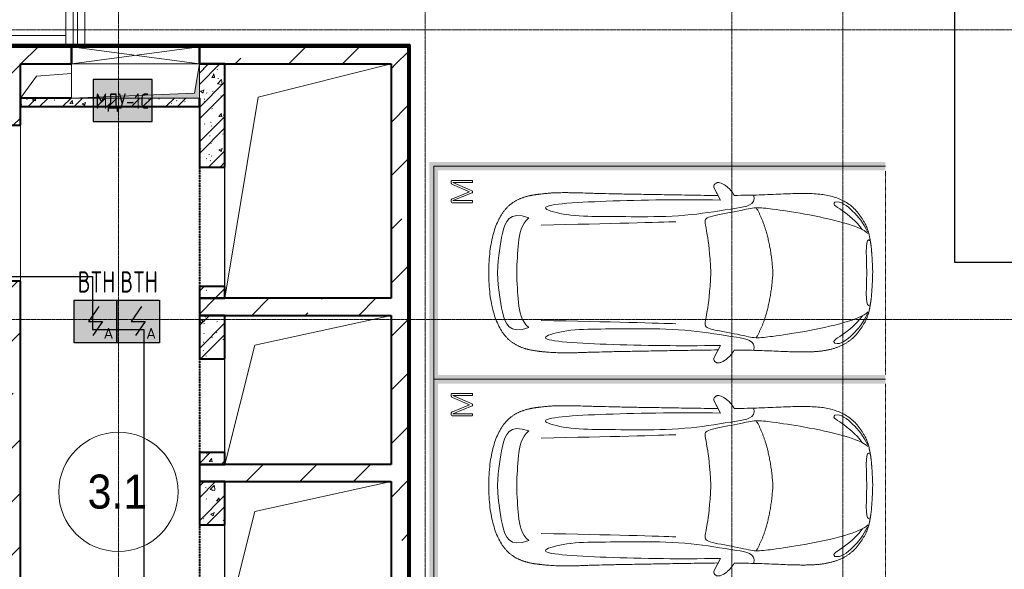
# Model space of a CAD drawing. Header units: millimetres. Extents: x -135639 to 224623, y -383017 to -59102.
# Tile 71 of 256: x 44236 to 55790, y -290446 to -283997. Entities that reach past the tile are written whole.
import ezdxf
from ezdxf.enums import TextEntityAlignment as Align

# ---------------------------------------------------------------- set-up
doc = ezdxf.new("R2010")
doc.units = ezdxf.units.MM
for name, pattern in [('CONTINOUS', [0]), ('Линия сетки', [25, 20, -2.5, 0, -2.5]), ('Невидимые', [5, 3, -2]), ('Штрих_3_1_5_', [4.5, 3, -1.5]), ('Штрих_3_3_', [6, 3, -3]), ('Штриховая_ш3 п1_5', [4.5, 3, -1.5])]:
    doc.linetypes.add(name, pattern=pattern)
for name, color, linetype, lineweight in [('A-000-M_MASS', 7, 'Continuous', 18), ('A-000-MH_MASS', 7, 'Невидимые', 18), ('A-010-A_ROOM', 7, 'Continuous', 20), ('A-200-M_WALL', 7, 'Continuous', 18), ('A-200-M_WALL_EXT', 7, 'Continuous', 18), ('A-200-M_WALL_INT', 7, 'Continuous', 18), ('A-200-M_WALL_PAT', 7, 'Continuous', 40), ('A-314-M_WINDOW', 7, 'Continuous', 18), ('A-325-M_DOOR', 7, 'Continuous', 18), ('A-325-M_DOOR_OPENING', 7, 'Continuous', 18), ('C-953-M_PARKING', 7, 'Continuous', 18), ('C-953-MH_PARKING', 7, 'Невидимые', 18), ('M-567-M_MECH_EQP', 7, 'Continuous', 18), ('Z-030-M_GRID', 7, 'Continuous', 9), ('Z-060-M_DETAIL', 7, 'Continuous', 18), ('Арматура воздуховодов', 7, 'Continuous', 18), ('ОС', 5, 'Continuous', 25), ('ПС', 7, 'Continuous', 40), ('СС-011-ПОЖ-СИГНАЛИЗАЦИЯ', 1, 'Continuous', 30)]:
    doc.layers.add(name, color=color, linetype=linetype, lineweight=lineweight)
doc.layers.add('A-010-M_ROOM_SEPARATION', color=4, linetype='Штриховая_ш3 п1_5', lineweight=40, true_color=0x00ffff)
doc.layers.add('ССПС', color=5, linetype='Continuous')
doc.styles.add('1111', font='isocpeur.ttf')
doc.styles.add('Arial_2', font='arial.ttf', dxfattribs={"width": 0.9, "height": 400})
pattern_1 = [(50, (0, 0), (437.2423, -38.2536), [45.72, -502.92]), (355, (0, 0), (-84.5828, 458.5367), [36.576, -402.336]), (100.451, (36.44, -3.2), (352.662, 420.2802), [38.856, -427.416]), (46.184, (0, 121.9), (650.59, -100.9033), [68.58, -754.38]), (96.636, (54.2, 113.5), (569.766, 593.8263), [58.284, -641.125]), (351.184, (0, 121.9), (569.7716, 593.8214), [54.864, -603.504]), (21, (60.96, 91.44), (363.875, -245.4366), [45.72, -502.92]), (326, (60.96, 91.44), (148.3253, 442.0518), [36.576, -402.336]), (71.451, (91.3, 71), (512.201, 196.6115), [38.856, -427.416]), (37.5, (0, 0), (7.41278, 202.9318), [6.706, -390.754, 6.706, -401.726, -403.86]), (37.5, (0, 0), (7.41278, 202.9318), [-805.891, 6.706, -397.154]), (7.5, (0, 0), (160.36715, 240.43305), [6.706, -226.162, 6.706, -381.61, -153.924]), (7.5, (0, 0), (160.36715, 240.43305), [-621.182, 6.706, -147.218]), (327.5, (-135.94, 0), (325.41783, -13.7491), [6.706, -145.694, 6.706, -468.782, -630.936]), (327.5, (-135.94, 0), (325.41783, -13.7491), [-627.888, 6.706, -624.23]), (317.5, (-196.9, 0), (355.51, 61.0244), [6.706, -191.414, 6.706, -309.067, -448.056]), (317.5, (-196.9, 0), (355.51, 61.0244), [-513.893, 6.706, -441.35])]
pattern_2 = [(45, (0, 0), (-202.0558, 202.0558), []), (45, (134.7, 0), (-202.0558, 202.0558), [])]
pattern_3 = [(0, (0, 0), (812.8, 203.2), [67.056, -542.544, 67.056, -542.544, -3251.2]), (0, (0, 0), (812.8, 203.2), [-1219.2, 67.056, -1152.144, 67.056, -542.544, -1422.4]), (0, (0, 0), (812.8, 203.2), [-3048, 67.056, -339.344, 67.056, -948.944]), (120, (304.8, 101.6), (-582.37636, 602.30545), [67.056, -542.544, 67.056, -542.544, -3251.2]), (120, (304.8, 101.6), (-582.37636, 602.30545), [-1219.2, 67.056, -1152.144, 67.056, -542.544, -1422.4]), (120, (304.8, 101.6), (-582.37636, 602.30545), [-3048, 67.056, -339.344, 67.056, -948.944]), (240, (406.4, 508), (-230.42364, -805.50545), [67.056, -542.544, 67.056, -542.544, -3251.2]), (240, (406.4, 508), (-230.42364, -805.50545), [-1219.2, 67.056, -1152.144, 67.056, -542.544, -1422.4]), (240, (406.4, 508), (-230.42364, -805.50545), [-3048, 67.056, -339.344, 67.056, -948.944])]
pattern_4 = [(45, (0, 0), (-628.618, 628.618), []), (45, (628.6, 0), (-628.618, 628.618), [1111.25, -222.25, 6.706, -215.544])]

# ---------------------------------------------------------------- blocks, each defined once
blk = doc.blocks.new('A_PAR_Parking - M-V4-B2_-11_400_')
at = {"layer": 'C-953-M_PARKING', "true_color": 0xf7f9fb}
blk.add_hatch(color=7, dxfattribs=at).paths.add_polyline_path([(-1300, -2580), (-1300, -2650), (-1200, -2650), (-1200, 2600), (1200, 2600), (1200, -2650), (1300, -2650), (1300, 2700), (-1300, 2700), (-1300, -1886)])
at = {"layer": 'A-000-M_MASS', "color": 253, "true_color": 0xaaaaaa}
for p, q in [((-853, -717), (-993, -639)), ((-906, -687), (-993, -639)), ((853, -717), (993, -639)), ((993, -639), (906, -687))]:
    blk.add_line(p, q, dxfattribs=at)
for centre, start, end in [((-1010, -678), 66.0695, 136.5816), ((1010, -678), 43.4184, 113.9305)]:
    blk.add_arc(centre, 42.2, start, end, dxfattribs=at)
for points, knots in [([(0, 2004), (-45, 2004), (-132, 2001), (-252, 1991), (-362, 1974), (-495, 1942), (-607, 1900), (-686, 1853), (-726, 1824), (-753, 1802), (-774, 1782), (-789, 1766), (-799, 1753), (-809, 1740), (-819, 1727), (-828, 1714), (-836, 1701), (-844, 1688), (-851, 1674), (-858, 1661), (-864, 1647), (-870, 1634), (-876, 1620), (-881, 1606), (-885, 1592), (-890, 1578), (-894, 1565), (-897, 1551), (-901, 1537), (-904, 1524), (-907, 1510), (-909, 1497), (-912, 1483), (-914, 1470), (-916, 1457), (-918, 1444), (-919, 1432), (-921, 1419), (-923, 1403), (-925, 1383), (-928, 1361), (-930, 1339), (-932, 1318), (-934, 1290), (-936, 1257), (-938, 1218), (-939, 1179), (-940, 1139), (-940, 1097), (-940, 1053), (-939, 1007), (-938, 956), (-936, 902), (-934, 844), (-932, 780), (-930, 688), (-926, 559), (-923, 376), (-919, 163), (-915, -82), (-911, -315), (-908, -521), (-907, -631), (-906, -687)], [0, 0, 0, 0, 0.02381, 0.047619, 0.071429, 0.095238, 0.142857, 0.166667, 0.178571, 0.190476, 0.202381, 0.208333, 0.214286, 0.220238, 0.22619, 0.232143, 0.238095, 0.244048, 0.25, 0.255952, 0.261905, 0.267857, 0.27381, 0.279762, 0.285714, 0.291667, 0.297619, 0.303571, 0.309524, 0.315476, 0.321429, 0.327381, 0.333333, 0.339286, 0.345238, 0.35119, 0.357143, 0.363095, 0.369048, 0.380952, 0.392857, 0.404762, 0.416667, 0.428571, 0.452381, 0.47619, 0.5, 0.52381, 0.547619, 0.571429, 0.595238, 0.619048, 0.642857, 0.666667, 0.690476, 0.714286, 0.761905, 0.809524, 0.857143, 0.904762, 0.952381, 0.97619, 1, 1, 1, 1]), ([(906, -687), (907, -631), (908, -521), (911, -367), (913, -222), (916, -41), (919, 163), (923, 376), (926, 559), (930, 688), (932, 780), (935, 865), (938, 958), (939, 1039), (940, 1097), (940, 1139), (939, 1179), (938, 1218), (937, 1250), (935, 1277), (933, 1304), (930, 1332), (928, 1361), (925, 1383), (923, 1403), (921, 1419), (919, 1432), (918, 1444), (916, 1457), (914, 1470), (912, 1483), (909, 1497), (907, 1510), (904, 1524), (901, 1537), (897, 1551), (894, 1565), (890, 1578), (885, 1592), (881, 1606), (876, 1620), (870, 1634), (864, 1647), (858, 1661), (851, 1674), (844, 1688), (836, 1701), (828, 1714), (819, 1727), (809, 1740), (799, 1753), (789, 1766), (774, 1782), (753, 1802), (726, 1824), (686, 1853), (630, 1886), (551, 1921), (462, 1950), (362, 1974), (252, 1991), (132, 2001), (45, 2004), (0, 2004)], [0, 0, 0, 0, 0.02381, 0.047619, 0.071429, 0.095238, 0.142857, 0.190476, 0.238095, 0.285714, 0.309524, 0.333333, 0.380952, 0.428571, 0.452381, 0.47619, 0.5, 0.52381, 0.547619, 0.559524, 0.571429, 0.595238, 0.607143, 0.619048, 0.630952, 0.636905, 0.642857, 0.64881, 0.654762, 0.660714, 0.666667, 0.672619, 0.678571, 0.684524, 0.690476, 0.696429, 0.702381, 0.708333, 0.714286, 0.720238, 0.72619, 0.732143, 0.738095, 0.744048, 0.75, 0.755952, 0.761905, 0.767857, 0.77381, 0.779762, 0.785714, 0.791667, 0.797619, 0.809524, 0.821429, 0.833333, 0.857143, 0.880952, 0.904762, 0.928571, 0.952381, 0.97619, 1, 1, 1, 1]), ([(-643, 1535), (-732, 1765), (-468, 1855), (-203, 1891), (-2, 1902)], [0, 0, 0, 0, 0.867049, 1.684227, 1.684227, 1.684227, 1.684227]), ([(643, 1535), (732, 1765), (468, 1855), (203, 1891), (2, 1902)], [0, 0, 0, 0, 0.867049, 1.684227, 1.684227, 1.684227, 1.684227]), ([(-643, 1535), (-570, 1622), (-349, 1664), (-124, 1672), (-2, 1676)], [0, 0, 0, 0, 0.616728, 1.242165, 1.242165, 1.242165, 1.242165]), ([(643, 1535), (570, 1622), (349, 1664), (124, 1672), (2, 1676)], [0, 0, 0, 0, 0.616728, 1.242165, 1.242165, 1.242165, 1.242165]), ([(-908, -1106), (-792, -1130), (-753, -859), (-663, -332), (-655, 196), (-661, 684), (-663, 1068), (-764, 1443), (-817, 1157), (-842, 605), (-857, 17), (-857, -454), (-853, -717)], [0, 0, 0, 0, 1.013953, 2.476159, 4.172855, 5.704608, 7.082231, 8.244161, 9.589947, 11.154659, 12.917121, 14.362976, 14.362976, 14.362976, 14.362976]), ([(908, -1106), (792, -1130), (753, -859), (663, -332), (655, 196), (661, 684), (663, 1068), (764, 1443), (817, 1157), (842, 605), (857, 17), (857, -454), (853, -717)], [0, 0, 0, 0, 1.013953, 2.476159, 4.172855, 5.704608, 7.082231, 8.244161, 9.589947, 11.154659, 12.917121, 14.362976, 14.362976, 14.362976, 14.362976]), ([(-459, -2446), (-508, -2398), (-601, -2147), (-696, -1684), (-744, -1354), (-774, -1106), (-734, -996), (-660, -552), (-618, -522), (-447, -565), (-234, -590), (-2, -602)], [0, 0, 0, 0, 0.884172, 2.058368, 3.212407, 3.977765, 4.871213, 5.547774, 6.288901, 6.772879, 7.454401, 7.454401, 7.454401, 7.454401]), ([(459, -2446), (508, -2398), (601, -2147), (696, -1684), (744, -1354), (774, -1106), (734, -996), (660, -552), (618, -522), (447, -565), (234, -590), (2, -602)], [0, 0, 0, 0, 0.884172, 2.058368, 3.212407, 3.977765, 4.871213, 5.547774, 6.288901, 6.772879, 7.454401, 7.454401, 7.454401, 7.454401]), ([(-1041, -649), (-1045, -652), (-1050, -658), (-1054, -666), (-1056, -673), (-1058, -680), (-1059, -690), (-1057, -703), (-1053, -719), (-1043, -742), (-1026, -771), (-1000, -803), (-971, -832), (-944, -853), (-923, -867), (-913, -873), (-908, -876)], [0, 0, 0, 0, 0.066667, 0.1, 0.133333, 0.166667, 0.2, 0.266667, 0.333333, 0.4, 0.533333, 0.65, 0.766667, 0.883333, 0.941667, 1, 1, 1, 1]), ([(908, -876), (914, -873), (926, -866), (944, -853), (962, -839), (985, -818), (1011, -790), (1036, -756), (1052, -723), (1058, -702), (1058, -688), (1058, -682), (1057, -675), (1055, -669), (1053, -664), (1049, -657), (1044, -652), (1041, -649)], [0, 0, 0, 0, 0.066667, 0.133333, 0.2, 0.266667, 0.4, 0.533333, 0.65, 0.766667, 0.795833, 0.825, 0.854167, 0.883333, 0.9125, 0.941667, 1, 1, 1, 1]), ([(-908, -876), (-908, -970), (-911, -1145), (-919, -1337), (-925, -1476), (-928, -1559), (-929, -1622), (-930, -1660), (-930, -1690), (-930, -1713), (-929, -1734), (-929, -1756), (-928, -1777), (-927, -1805), (-925, -1840), (-921, -1880), (-916, -1919), (-910, -1957), (-902, -1994), (-893, -2030), (-882, -2065), (-870, -2099), (-856, -2133), (-840, -2165), (-821, -2196), (-801, -2225), (-772, -2263), (-729, -2308), (-668, -2356), (-604, -2396), (-554, -2423), (-519, -2438), (-496, -2446), (-474, -2453), (-452, -2458), (-432, -2462), (-414, -2466), (-402, -2468), (-391, -2470), (-383, -2471), (-376, -2473), (-370, -2474), (-365, -2475), (-360, -2475), (-354, -2476), (-349, -2477), (-343, -2478), (-337, -2479), (-328, -2480), (-318, -2481), (-305, -2483), (-293, -2484), (-280, -2486), (-266, -2487), (-251, -2488), (-235, -2489), (-218, -2491), (-199, -2492), (-179, -2493), (-158, -2495), (-135, -2496), (-111, -2497), (-86, -2498), (-50, -2499), (-20, -2500), (1, -2501)], [0, 0, 0, 0, 0.081633, 0.163265, 0.204082, 0.244898, 0.265306, 0.285714, 0.295918, 0.306122, 0.316327, 0.326531, 0.336735, 0.346939, 0.367347, 0.387755, 0.408163, 0.428571, 0.44898, 0.469388, 0.489796, 0.510204, 0.530612, 0.55102, 0.571429, 0.591837, 0.612245, 0.653061, 0.693878, 0.734694, 0.77551, 0.795918, 0.816327, 0.836735, 0.857143, 0.877551, 0.887755, 0.897959, 0.903061, 0.908163, 0.913265, 0.915816, 0.918367, 0.920918, 0.923469, 0.92602, 0.928571, 0.931122, 0.933673, 0.938776, 0.942602, 0.946429, 0.950255, 0.954082, 0.957908, 0.961735, 0.965561, 0.969388, 0.973214, 0.977041, 0.980867, 0.984694, 0.98852, 0.992347, 1, 1, 1, 1]), ([(1, -2501), (15, -2501), (42, -2500), (79, -2498), (108, -2497), (129, -2496), (145, -2495), (160, -2494), (174, -2494), (188, -2493), (205, -2492), (221, -2490), (237, -2489), (247, -2488), (258, -2488), (268, -2487), (277, -2486), (289, -2485), (303, -2483), (316, -2482), (325, -2480), (332, -2479), (338, -2479), (345, -2478), (350, -2477), (358, -2476), (365, -2474), (371, -2473), (377, -2472), (385, -2471), (393, -2469), (403, -2467), (416, -2465), (429, -2463), (442, -2460), (454, -2458), (465, -2455), (476, -2452), (487, -2449), (501, -2445), (521, -2437), (547, -2426), (575, -2412), (606, -2395), (637, -2376), (679, -2347), (730, -2307), (781, -2254), (824, -2196), (858, -2133), (884, -2065), (911, -1970), (929, -1835), (932, -1681), (928, -1539), (922, -1387), (912, -1177), (908, -982), (908, -876)], [0, 0, 0, 0, 0.005102, 0.010204, 0.015306, 0.017857, 0.020408, 0.022959, 0.02551, 0.028061, 0.030612, 0.035714, 0.038265, 0.040816, 0.043367, 0.045918, 0.048469, 0.05102, 0.056122, 0.061224, 0.063776, 0.066327, 0.068878, 0.071429, 0.07398, 0.076531, 0.081633, 0.084184, 0.086735, 0.091837, 0.096939, 0.102041, 0.112245, 0.122449, 0.132653, 0.142857, 0.153061, 0.163265, 0.173469, 0.183673, 0.204082, 0.22449, 0.244898, 0.265306, 0.285714, 0.306122, 0.346939, 0.387755, 0.428571, 0.469388, 0.510204, 0.55102, 0.632653, 0.72449, 0.770408, 0.816327, 0.908163, 1, 1, 1, 1]), ([(-480, -2441), (-586, -2392), (-719, -2283), (-847, -2128), (-828, -2057)], [0, 0, 0, 0, 0.53668, 1.024735, 1.024735, 1.024735, 1.024735]), ([(-828, -2057), (-803, -2016), (-728, -2173), (-566, -2339), (-505, -2381)], [0, 0, 0, 0, 0.497572, 1.022643, 1.022643, 1.022643, 1.022643]), ([(480, -2441), (586, -2392), (719, -2283), (847, -2128), (828, -2057)], [0, 0, 0, 0, 0.53668, 1.024735, 1.024735, 1.024735, 1.024735]), ([(828, -2057), (803, -2016), (728, -2173), (566, -2339), (505, -2381)], [0, 0, 0, 0, 0.497572, 1.022643, 1.022643, 1.022643, 1.022643])]:
    blk.add_open_spline(points, degree=3, knots=knots, dxfattribs=at)
for points, degree in [([(-599, -190), (-592, -24), (-575, 588), (-560, 1389)], 3), ([(599, -190), (592, -24), (575, 588), (560, 1389)], 3), ([(-2, -1330), (-478, -1299), (-762, -1135)], 2), ([(2, -1330), (478, -1299), (762, -1135)], 2), ([(-376, -2470), (-425, -2412), (-257, -2425), (-2, -2432)], 3), ([(376, -2470), (425, -2412), (257, -2425), (2, -2432)], 3)]:
    blk.add_open_spline(points, degree=degree, dxfattribs=at)
at = {"layer": 'C-953-M_PARKING', "color": 253, "true_color": 0xaaaaaa}
for p, q in [((1250, 2650), (-1250, 2650)), ((-1250, 2650), (-1250, -2650)), ((1250, -2650), (1250, 2650)), ((826, 2443), (822, 2434)), ((822, 2434), (822, 2200)), ((833, 2446), (826, 2443)), ((846, 2446), (833, 2446)), ((855, 2445), (846, 2446)), ((861, 2442), (855, 2445)), ((866, 2437), (861, 2442)), ((869, 2430), (866, 2437)), ((950, 2232), (869, 2430)), ((1037, 2429), (950, 2232)), ((1041, 2437), (1037, 2429)), ((1046, 2442), (1041, 2437)), ((1051, 2445), (1046, 2442)), ((1058, 2446), (1051, 2445)), ((1072, 2446), (1058, 2446)), ((1075, 2445), (1072, 2446)), ((1072, 2446), (1075, 2445)), ((1079, 2443), (1075, 2445)), ((1075, 2445), (1079, 2443)), ((1082, 2440), (1079, 2443)), ((1079, 2443), (1082, 2440)), ((1083, 2434), (1082, 2440)), ((1083, 2200), (1083, 2434)), ((846, 2200), (846, 2425)), ((846, 2425), (938, 2199)), ((960, 2199), (1059, 2425)), ((1059, 2425), (1059, 2200)), ((822, 2200), (823, 2198)), ((823, 2198), (825, 2196)), ((825, 2196), (823, 2198)), ((825, 2196), (828, 2195)), ((828, 2195), (825, 2196)), ((828, 2195), (834, 2195)), ((834, 2195), (840, 2195)), ((840, 2195), (844, 2196)), ((844, 2196), (840, 2195)), ((844, 2196), (846, 2198)), ((846, 2198), (844, 2196)), ((846, 2198), (846, 2200)), ((938, 2199), (939, 2197)), ((939, 2197), (938, 2199)), ((939, 2197), (941, 2196)), ((941, 2196), (939, 2197)), ((941, 2196), (944, 2195)), ((944, 2195), (941, 2196)), ((944, 2195), (949, 2195)), ((949, 2195), (944, 2195)), ((949, 2195), (953, 2195)), ((953, 2195), (949, 2195)), ((953, 2195), (956, 2196)), ((956, 2196), (953, 2195)), ((956, 2196), (958, 2197)), ((958, 2197), (956, 2196)), ((958, 2197), (960, 2199)), ((960, 2199), (958, 2197)), ((1059, 2200), (1059, 2198)), ((1059, 2198), (1061, 2196)), ((1061, 2196), (1059, 2198)), ((1061, 2196), (1065, 2195)), ((1065, 2195), (1061, 2196)), ((1065, 2195), (1070, 2195)), ((1070, 2195), (1076, 2195)), ((1076, 2195), (1080, 2196)), ((1080, 2196), (1076, 2195)), ((1080, 2196), (1082, 2198)), ((1082, 2198), (1080, 2196)), ((1082, 2198), (1083, 2200)), ((1083, 2200), (1082, 2198))]:
    blk.add_line(p, q, dxfattribs=at)
at = {"layer": 'C-953-MH_PARKING', "color": 253, "linetype": 'Штрих_3_3_', "true_color": 0xaaaaaa}
blk.add_line((-1200, -2650), (1200, -2650), dxfattribs=at)
blk = doc.blocks.new('A_MEQ_OpeningShaft-Rectangular - ОВ-2726948-B2_-11_400_')
at = {"layer": 'Z-060-M_DETAIL', "true_color": 0xe2e2e2}
blk.add_hatch(color=254, dxfattribs=at).paths.add_polyline_path([(0, 0), (0, -400), (57, -57), (1490, 0), (104, 0)])
at = {"layer": 'A-000-MH_MASS', "color": 253, "linetype": 'Continuous', "true_color": 0xaaaaaa}
for p, q in [((1500, 0), (0, 0)), ((0, 0), (0, -400)), ((1500, -400), (1500, 0)), ((0, -400), (1500, -400))]:
    blk.add_line(p, q, dxfattribs=at)
at = {"layer": 'Z-060-M_DETAIL', "color": 253, "true_color": 0xaaaaaa}
for p, q in [((1500, 0), (57, -57)), ((1500, -400), (1500, 0)), ((1500, 0), (0, 0)), ((0, 0), (0, -400)), ((57, -57), (0, -400)), ((0, -400), (57, -57)), ((57, -57), (1500, 0)), ((1500, 0), (1500, -400)), ((0, -400), (1500, -400)), ((0, -400), (1500, -400))]:
    blk.add_line(p, q, dxfattribs=at)
blk = doc.blocks.new('CP_ДШ_Hanytex_TopJoint 24C - CP_ДШ_Hanytex_TopJoint 24C-3955363-B2_-11_400_')
at = {"layer": 'A-000-M_MASS', "color": 253, "true_color": 0xaaaaaa}
for p, q in [((2025, 110), (25, 110)), ((2050, 25), (25, 25)), ((2050, 50), (2050, -110)), ((2050, -25), (2050, 25)), ((25, -25), (2050, -25)), ((2050, -110), (25, -110))]:
    blk.add_line(p, q, dxfattribs=at)
blk = doc.blocks.new('CP_ДШ_Hanytex_TopJoint 24C_Половина - CP_ДШ_Hanytex_TopJoint 24C_Половина-3658130-B2_-11_400_')
at = {"layer": 'A-000-M_MASS', "color": 253, "true_color": 0xaaaaaa}
for p, q in [((0, 0), (0, 110)), ((995, 110), (0, 110)), ((995, 110), (995, 0))]:
    blk.add_line(p, q, dxfattribs=at)
blk = doc.blocks.new('135_SLK_GD_AR_rvt-1-B2_-11_400_')
at = {"layer": 'A-200-M_WALL_PAT', "lineweight": 9, "true_color": 0xaaaaaa}
h = blk.add_hatch(dxfattribs=at)
h.set_pattern_fill('FP_4', color=253, style=0, pattern_type=2)
h.set_pattern_definition(pattern_3)
h.paths.add_polyline_path([(57350, 77400), (57350, 77420), (52340, 77420), (52340, 77400), (54900, 77400)])
h.paths.add_polyline_path([(51140, 77400), (51140, 77420), (50600, 77420), (50600, 77400), (50637, 77400)])
h = blk.add_hatch(dxfattribs=at)
h.set_pattern_fill('FP_4', color=253, style=0, pattern_type=2)
h.set_pattern_definition(pattern_3)
h.paths.add_polyline_path([(57370, 67300), (57370, 77425), (57350, 77425), (57350, 67300)])
h = blk.add_hatch(dxfattribs=at)
h.set_pattern_fill('FP_1', color=253, style=0, pattern_type=2)
h.set_pattern_definition(pattern_1)
h.paths.add_polyline_path([(55200, 75990), (55200, 77200), (54900, 77200), (54900, 75990)])
h = blk.add_hatch(dxfattribs=at)
h.set_pattern_fill('FP_2', color=253, style=0, pattern_type=2)
h.set_pattern_definition(pattern_2)
h.paths.add_polyline_path([(55200, 75990), (55200, 77200), (54900, 77200), (54900, 75990)])
h = blk.add_hatch(dxfattribs=at)
h.set_pattern_fill('FP_1', color=253, style=0, pattern_type=2)
h.set_pattern_definition(pattern_1)
h.paths.add_polyline_path([(54843, 76700), (54900, 76700), (54900, 76800), (52800, 76800), (52800, 76700), (54796, 76700)])
h = blk.add_hatch(dxfattribs=at)
h.set_pattern_fill('FP_2', color=253, style=0, pattern_type=2)
h.set_pattern_definition(pattern_2)
h.paths.add_polyline_path([(54843, 76700), (54900, 76700), (54900, 76800), (52800, 76800), (52800, 76700), (54796, 76700)])
h = blk.add_hatch(dxfattribs=at)
h.set_pattern_fill('FP_1', color=253, style=0, pattern_type=2)
h.set_pattern_definition(pattern_1)
h.paths.add_polyline_path([(55200, 74450), (55200, 74590), (54900, 74590), (54900, 74450)])
h = blk.add_hatch(dxfattribs=at)
h.set_pattern_fill('FP_2', color=253, style=0, pattern_type=2)
h.set_pattern_definition(pattern_2)
h.paths.add_polyline_path([(55200, 74450), (55200, 74590), (54900, 74590), (54900, 74450)])
h = blk.add_hatch(dxfattribs=at)
h.set_pattern_fill('FP_1', color=253, style=0, pattern_type=2)
h.set_pattern_definition(pattern_1)
h.paths.add_polyline_path([(55200, 73740), (55200, 74250), (54900, 74250), (54900, 73740)])
h = blk.add_hatch(dxfattribs=at)
h.set_pattern_fill('FP_2', color=253, style=0, pattern_type=2)
h.set_pattern_definition(pattern_2)
h.paths.add_polyline_path([(55200, 73740), (55200, 74250), (54900, 74250), (54900, 73740)])
h = blk.add_hatch(dxfattribs=at)
h.set_pattern_fill('FP_1', color=253, style=0, pattern_type=2)
h.set_pattern_definition(pattern_1)
h.paths.add_polyline_path([(55200, 72500), (55200, 72640), (54900, 72640), (54900, 72500)])
h = blk.add_hatch(dxfattribs=at)
h.set_pattern_fill('FP_2', color=253, style=0, pattern_type=2)
h.set_pattern_definition(pattern_2)
h.paths.add_polyline_path([(55200, 72500), (55200, 72640), (54900, 72640), (54900, 72500)])
h = blk.add_hatch(dxfattribs=at)
h.set_pattern_fill('FP_1', color=253, style=0, pattern_type=2)
h.set_pattern_definition(pattern_1)
h.paths.add_polyline_path([(55200, 71790), (55200, 72300), (54900, 72300), (54900, 71790)])
h = blk.add_hatch(dxfattribs=at)
h.set_pattern_fill('FP_2', color=253, style=0, pattern_type=2)
h.set_pattern_definition(pattern_2)
h.paths.add_polyline_path([(55200, 71790), (55200, 72300), (54900, 72300), (54900, 71790)])
at = {"color": 253, "lineweight": 18, "true_color": 0xaaaaaa}
for p, q in [((53400, 77087), (52988, 77056)), ((52988, 77056), (52802, 76800))]:
    blk.add_line(p, q, dxfattribs=at)
at = {"layer": 'A-010-M_ROOM_SEPARATION', "color": 131, "linetype": 'Штрих_3_1_5_', "true_color": 0xaaffff}
for p, q in [((54900, 75990), (54900, 74590)), ((54900, 73740), (54900, 72640)), ((54900, 71790), (54900, 70690))]:
    blk.add_line(p, q, dxfattribs=at)
at = {"layer": 'A-200-M_WALL', "color": 253, "lineweight": 40, "true_color": 0xaaaaaa}
for p, q in [((57350, 77420), (52340, 77420)), ((57370, 67300), (57370, 77425))]:
    blk.add_line(p, q, dxfattribs=at)
at = {"layer": 'A-200-M_WALL_INT', "color": 253, "lineweight": 40, "true_color": 0xaaaaaa}
for p, q in [((57350, 77425), (52340, 77425)), ((57350, 77400), (57350, 77425)), ((57350, 77425), (57350, 67300)), ((57375, 77425), (57350, 77425)), ((57375, 67300), (57375, 77425)), ((52600, 77400), (53400, 77400)), ((54900, 77400), (57350, 77400)), ((55200, 77200), (54900, 77200)), ((55200, 75990), (55200, 77200)), ((53400, 76800), (52800, 76800)), ((52800, 76800), (52800, 76700)), ((54900, 76700), (54900, 76800)), ((54900, 76800), (54900, 75990)), ((52800, 76700), (54900, 76700)), ((54900, 75990), (55200, 75990)), ((54900, 74590), (54900, 74450)), ((55200, 74590), (54900, 74590)), ((55200, 74450), (55200, 74590)), ((54900, 74450), (55200, 74450)), ((54900, 74250), (54900, 73740)), ((55200, 74250), (54900, 74250)), ((55200, 73740), (55200, 74250)), ((54900, 73740), (55200, 73740)), ((54900, 72640), (54900, 72500)), ((55200, 72640), (54900, 72640)), ((55200, 72500), (55200, 72640)), ((54900, 72500), (55200, 72500)), ((54900, 72300), (54900, 71790)), ((55200, 72300), (54900, 72300)), ((55200, 71790), (55200, 72300)), ((54900, 71790), (55200, 71790))]:
    blk.add_line(p, q, dxfattribs=at)
at = {"layer": 'A-000-M_MASS', "color": 253, "lineweight": 18, "true_color": 0xaaaaaa, "rotation": 89.99999999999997}
blk.add_blockref('CP_ДШ_Hanytex_TopJoint 24C - CP_ДШ_Hanytex_TopJoint 24C-3955363-B2_-11_400_', (53445, 77400), dxfattribs=at)
at = {"layer": 'A-000-M_MASS', "color": 253, "lineweight": 18, "true_color": 0xaaaaaa}
blk.add_blockref('CP_ДШ_Hanytex_TopJoint 24C_Половина - CP_ДШ_Hanytex_TopJoint 24C_Половина-3658130-B2_-11_400_', (52340, 77425), dxfattribs=at)
at = {"layer": 'C-953-M_PARKING', "color": 253, "lineweight": 18, "true_color": 0xaaaaaa, "rotation": 89.99999999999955}
for p in [(60300, 74750), (60300, 72250)]:
    blk.add_blockref('A_PAR_Parking - M-V4-B2_-11_400_', p, dxfattribs=at)
at = {"layer": 'M-567-M_MECH_EQP', "color": 253, "lineweight": 18, "true_color": 0xaaaaaa, "rotation": 180}
blk.add_blockref('A_MEQ_OpeningShaft-Rectangular - ОВ-2726948-B2_-11_400_', (54900, 76800), dxfattribs=at)
blk = doc.blocks.new('231_ADSK_Дверь_Проем - ADSK_Дверь_Проем-2197515-B2_-11_400_')
at = {"layer": 'A-325-M_DOOR_OPENING', "color": 253, "true_color": 0xaaaaaa}
for p, q in [((-915, 100), (915, 100)), ((-915, -100), (915, -100))]:
    blk.add_line(p, q, dxfattribs=at)
blk = doc.blocks.new('ADSK_ОбобщеннаяМодель_ОтверстиеПрямоугольное_вПерекрытии - ADSK_ОтверстиеПрямоугольное_вПерекрытии-854115-B2_-11_400_')
at = {"layer": 'A-000-M_MASS', "color": 253, "true_color": 0xaaaaaa}
for p, q in [((-585, 985), (975, 1375)), ((-975, -1375), (-585, 985))]:
    blk.add_line(p, q, dxfattribs=at)
at = {"layer": 'A-000-M_MASS', "color": 253, "lineweight": 30, "true_color": 0xaaaaaa}
blk.add_line((-975, -1235), (-975, 165), dxfattribs=at)
blk = doc.blocks.new('ADSK_ОбобщеннаяМодель_ОтверстиеПрямоугольное_вПерекрытии - ADSK_ОтверстиеПрямоугольное_вПерекрытии-854307-B2_-11_400_')
at = {"layer": 'A-000-M_MASS', "color": 253, "true_color": 0xaaaaaa}
for p, q in [((-625, 525), (975, 875)), ((-975, -875), (-625, 525))]:
    blk.add_line(p, q, dxfattribs=at)
at = {"layer": 'A-000-M_MASS', "color": 253, "lineweight": 30, "true_color": 0xaaaaaa}
blk.add_line((-975, -735), (-975, 365), dxfattribs=at)
blk = doc.blocks.new('231_Отверстие прямоуг _Окно_Стена_ - Отверстие-2214509-B2_-11_400_')
at = {"layer": 'A-314-M_WINDOW', "color": 253, "lineweight": 50, "true_color": 0xaaaaaa}
for p, q in [((-625, -100), (-625, 100)), ((-625, 100), (875, 100)), ((875, 100), (875, -100))]:
    blk.add_line(p, q, dxfattribs=at)
at = {"layer": 'Z-060-M_DETAIL', "color": 253, "true_color": 0xaaaaaa}
for p, q in [((-625, 100), (-625, -100)), ((875, 100), (-625, 100)), ((875, 100), (-625, -100)), ((-625, 100), (875, -100)), ((875, 100), (875, -100))]:
    blk.add_line(p, q, dxfattribs=at)
blk = doc.blocks.new('135_SLK_K1-2-3_KR_rvt-1-B2_-11_400_')
at = {"layer": 'A-200-M_WALL_PAT', "lineweight": 9, "true_color": 0xaaaaaa}
h = blk.add_hatch(dxfattribs=at)
h.set_pattern_fill('FP_5', color=253, style=0, pattern_type=2)
h.set_pattern_definition(pattern_4)
h.paths.add_polyline_path([(57150, 77200), (57350, 77200), (57350, 77400), (54900, 77400), (54900, 77200)])
h.paths.add_polyline_path([(52600, 77200), (53400, 77200), (53400, 77400), (52600, 77400)])
h = blk.add_hatch(dxfattribs=at)
h.set_pattern_fill('FP_5', color=253, style=0, pattern_type=2)
h.set_pattern_definition(pattern_4)
h.paths.add_polyline_path([(52600, 67600), (52800, 67600), (52800, 74650), (52600, 74650), (52600, 70400)])
h.paths.add_polyline_path([(52716, 76480), (52800, 76480), (52800, 77200), (52600, 77200), (52600, 76480)])
h = blk.add_hatch(dxfattribs=at)
h.set_pattern_fill('FP_5', color=253, style=0, pattern_type=2)
h.set_pattern_definition(pattern_4)
h.paths.add_polyline_path([(57350, 67600), (57350, 77200), (57150, 77200), (57150, 67600)])
h = blk.add_hatch(dxfattribs=at)
h.set_pattern_fill('FP_5', color=253, style=0, pattern_type=2)
h.set_pattern_definition(pattern_4)
h.paths.add_polyline_path([(55200, 74250), (55200, 74450), (54900, 74450), (54900, 74250)])
h = blk.add_hatch(dxfattribs=at)
h.set_pattern_fill('FP_5', color=253, style=0, pattern_type=2)
h.set_pattern_definition(pattern_4)
h.paths.add_polyline_path([(57150, 74250), (57150, 74450), (55200, 74450), (55200, 74250)])
h = blk.add_hatch(dxfattribs=at)
h.set_pattern_fill('FP_5', color=253, style=0, pattern_type=2)
h.set_pattern_definition(pattern_4)
h.paths.add_polyline_path([(57150, 72300), (57150, 72500), (55200, 72500), (55200, 72300)])
at = {"layer": 'A-200-M_WALL_EXT', "color": 253, "lineweight": 40, "true_color": 0xaaaaaa}
for p, q in [((53400, 77400), (52600, 77400)), ((57350, 77400), (54900, 77400)), ((57350, 77200), (57350, 77400)), ((52800, 76480), (52800, 77200)), ((52800, 77200), (53400, 77200)), ((54900, 77200), (57150, 77200)), ((57150, 77200), (57150, 74450)), ((57350, 67600), (57350, 77200)), ((52600, 76480), (52800, 76480)), ((52800, 74650), (52600, 74650)), ((52800, 67600), (52800, 74650)), ((55200, 74450), (54900, 74450)), ((54900, 74450), (54900, 74250)), ((57150, 74450), (55200, 74450)), ((54900, 74250), (55200, 74250)), ((55200, 74250), (57150, 74250)), ((57150, 74250), (57150, 72500)), ((55200, 72500), (54900, 72500)), ((54900, 72500), (54900, 72300)), ((57150, 72500), (55200, 72500)), ((54900, 72300), (55200, 72300)), ((55200, 72300), (57150, 72300)), ((57150, 72300), (57150, 70550))]:
    blk.add_line(p, q, dxfattribs=at)
at = {"layer": 'A-000-M_MASS', "color": 253, "lineweight": 18, "true_color": 0xaaaaaa}
for name, p in [('ADSK_ОбобщеннаяМодель_ОтверстиеПрямоугольное_вПерекрытии - ADSK_ОтверстиеПрямоугольное_вПерекрытии-854115-B2_-11_400_', (56175, 75825)), ('ADSK_ОбобщеннаяМодель_ОтверстиеПрямоугольное_вПерекрытии - ADSK_ОтверстиеПрямоугольное_вПерекрытии-854307-B2_-11_400_', (56175, 73375)), ('ADSK_ОбобщеннаяМодель_ОтверстиеПрямоугольное_вПерекрытии - ADSK_ОтверстиеПрямоугольное_вПерекрытии-854307-B2_-11_400_', (56175, 71425))]:
    blk.add_blockref(name, p, dxfattribs=at)
at = {"layer": 'A-314-M_WINDOW', "color": 253, "lineweight": 18, "true_color": 0xaaaaaa}
blk.add_blockref('231_Отверстие прямоуг _Окно_Стена_ - Отверстие-2214509-B2_-11_400_', (54025, 77300), dxfattribs=at)
at = {"layer": 'A-325-M_DOOR', "color": 253, "lineweight": 18, "true_color": 0xaaaaaa, "rotation": 270}
blk.add_blockref('231_ADSK_Дверь_Проем - ADSK_Дверь_Проем-2197515-B2_-11_400_', (52700, 75565), dxfattribs=at)
blk = doc.blocks.new('050_Марка_Помещение - Номер-620969-B2_-11_400_')
at = {"layer": 'A-010-A_ROOM', "color": 253, "true_color": 0xaaaaaa}
blk.add_circle((0, 0), 3.5, dxfattribs=at)
blk = doc.blocks.new('-2 этаж')
at = {"layer": 'Z-030-M_GRID', "color": 253, "linetype": 'Линия сетки', "true_color": 0xaaaaaa}
for p, q in [((313042.3, -369625.1), (313042.3, -260674.1)), ((316642.3, -369624.9), (316642.3, -260673.9)), ((320242.3, -369624.6), (320242.3, -260673.7)), ((321542.3, -367088.3), (321542.3, -260673.1)), ((415039.2, -272327.3), (255409.4, -272327.3)), ((415039.4, -275727.3), (255409.6, -275727.3))]:
    blk.add_line(p, q, dxfattribs=at)
at = {"lineweight": 5}
for name in ['135_SLK_GD_AR_rvt-1-B2_-11_400_', '135_SLK_K1-2-3_KR_rvt-1-B2_-11_400_']:
    blk.add_blockref(name, (259092.3, -349927.3), dxfattribs=at)
at = {"layer": 'A-010-A_ROOM', "color": 253, "true_color": 0xaaaaaa, "xscale": 199.9999999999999, "yscale": 199.9999999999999, "zscale": 199.9999999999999}
blk.add_blockref('050_Марка_Помещение - Номер-620969-B2_-11_400_', (313042.6, -277748.9), dxfattribs=at)
at = {"layer": 'A-010-A_ROOM', "color": 253, "lineweight": 9, "true_color": 0xaaaaaa, "insert": (312681.2, -277545.5), "char_height": 400, "width": 865.822, "attachment_point": 1, "style": 'Arial_2'}
blk.add_mtext('3.1', dxfattribs=at)
blk = doc.blocks.new('*U4706')
at = {"lineweight": 35, "true_color": 0xffffff}
h = blk.add_hatch(color=7, dxfattribs=at)
h.dxf.hatch_style = 1
h.paths.add_polyline_path([(0, 500), (0, 0), (500, 0), (500, 500)])
at = {"color": 1, "linetype": 'ByBlock', "lineweight": -2}
for p, q in [((289, 426), (167, 250)), ((167, 250), (333, 250)), ((333, 250), (219, 86))]:
    blk.add_line(p, q, dxfattribs=at)
at = {"color": 1, "linetype": 'ByBlock', "lineweight": -2, "ltscale": 0.1}
blk.add_lwpolyline([(0, 500), (500, 500), (500, 0), (0, 0)], close=True, dxfattribs=at)
at = {"color": 1, "linetype": 'ByBlock', "lineweight": -2, "ltscale": 1000, "style": '1111'}
blk.add_text('A', height=128, dxfattribs=at).set_placement((403, 49), align=Align.CENTER)
at = {"color": 0, "linetype": 'ByBlock', "lineweight": -2, "style": '1111'}
blk.add_attdef('INDEX', (-63, -235), '', height=125, dxfattribs=at)
at = {"color": 0, "linetype": 'ByBlock', "lineweight": -2, "style": '1111', "flags": 1}
for tag, p in [('NAME_DEVICE', (-64, -421)), ('NUM_POM', (-82, -847))]:
    blk.add_attdef(tag, p, '', height=125, dxfattribs=at)
at = {"color": 0, "linetype": 'ByBlock', "lineweight": -2, "style": '1111', "width": 0.7}
blk.add_attdef('NUM_DEVICE', (-64, -630), '', height=125, dxfattribs=at)
blk = doc.blocks.new('ger')
at = {"lineweight": 40, "ltscale": 2, "true_color": 0xffffff}
h = blk.add_hatch(color=7, dxfattribs=at)
h.dxf.hatch_style = 1
h.paths.add_polyline_path([(491036, -67336), (491036, -66843), (490345, -66843), (490345, -67336)])
at = {"layer": 'ОС', "color": 1, "lineweight": 30}
blk.add_lwpolyline([(491036, -66843), (490345, -66843), (490345, -67336), (491036, -67336)], close=True, dxfattribs=at)
at = {"layer": 'ССПС', "color": 1, "lineweight": -2, "ltscale": 1000, "style": '1111', "width": 0.8}
blk.add_text('МДУ-1С', height=180, dxfattribs=at).set_placement((490371, -67186))

msp = doc.modelspace()

# ---------------------------------------------------------------- linework, layer by layer
at = {"layer": 'СС-011-ПОЖ-СИГНАЛИЗАЦИЯ', "lineweight": 30}
for points in [[(55207, -283799), (55207, -286844), (66386, -286844)], [(39208, -287011), (45091, -287011), (45091, -287631), (45692, -287631), (45692, -290577)]]:
    msp.add_lwpolyline(points, dxfattribs=at)

# ---------------------------------------------------------------- block references
at = {"color": 0}
msp.add_blockref('-2 этаж', (-267648, -11789), dxfattribs=at)
at = {"layer": 'Арматура воздуховодов', "lineweight": 30}
msp.add_blockref('ger', (-445246, -217856), dxfattribs=at)
at = {"layer": 'ПС', "color": 7, "linetype": 'CONTINOUS', "lineweight": 30, "ltscale": 100}
ref = msp.add_blockref('*U4706', (44875, -287790), dxfattribs=dict(at, xscale=1.000736, yscale=1.000736, zscale=1.000736))
ref.add_attrib('NUM_DEVICE', 'BTH', dxfattribs={"layer": '0', "color": 0, "linetype": 'ByBlock', "lineweight": -2, "ltscale": 100, "height": 250.2, "style": '1111', "width": 0.7}).set_placement((45137, -287199), align=Align.CENTER)
ref = msp.add_blockref('*U4706', (45375, -287790), dxfattribs=dict(at, xscale=1.000736, yscale=1.000736, zscale=1.000736))
ref.add_attrib('NUM_DEVICE', 'BTH', dxfattribs={"layer": '0', "color": 0, "linetype": 'ByBlock', "lineweight": -2, "ltscale": 100, "height": 250.2, "style": '1111', "width": 0.7}).set_placement((45637, -287199), align=Align.CENTER)

doc.saveas('drawing.dxf')
